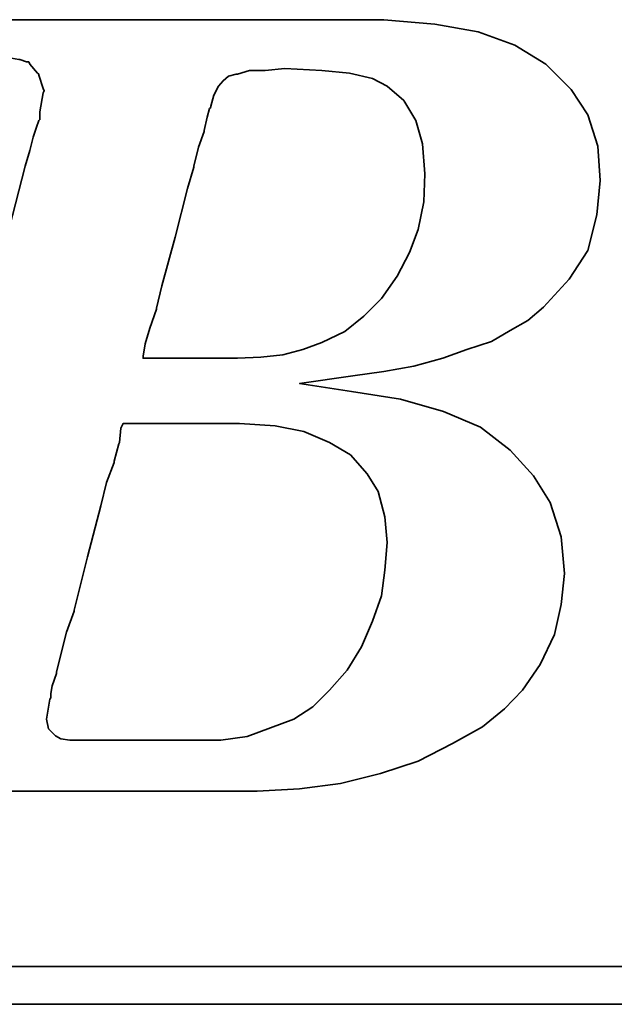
# Model space of a CAD drawing. Header units: inches. Extents: x 7 to 372, y 94 to 272.
# Tile 30 of 47: x 295.16 to 298.47, y 184.65 to 190.12. Entities that reach past the tile are written whole.
import ezdxf

# ---------------------------------------------------------------- set-up
doc = ezdxf.new("R2010")
doc.units = ezdxf.units.IN
doc.header["$LTSCALE"] = 0.25
doc.layers.add('DIM', color=4, linetype='Continuous')
doc.layers.add('layer 1', color=7, linetype='Continuous')

# ---------------------------------------------------------------- blocks, each defined once
blk = doc.blocks.new('TBI MOTION logo(完整正式版)')
at = {"layer": 'layer 1', "color": 22, "lineweight": 35}
for points, knots in [([(-64.65375, -6.86375), (-64.65375, -6.86375), (-64.84375, -7.29625), (-64.84375, -7.29625), (-64.84375, -7.29625), (-64.84375, -7.29625), (-64.86875, -7.34375), (-64.86875, -7.34375), (-64.86875, -7.34375), (-64.86875, -7.34375), (-64.86875, -7.36875), (-64.86875, -7.36875), (-64.86875, -7.36875), (-64.86875, -7.36875), (-65.15375, -7.65375), (-65.15375, -7.65375), (-65.15375, -7.65375), (-65.15375, -7.65375), (-65.17875, -7.65375), (-65.17875, -7.65375), (-65.17875, -7.65375), (-65.17875, -7.65375), (-65.20375, -7.67875), (-65.20375, -7.67875), (-65.20375, -7.67875), (-65.20375, -7.67875), (-65.58875, -7.87125), (-65.58875, -7.87125), (-65.58875, -7.87125), (-65.58875, -7.87125), (-65.63375, -7.87125), (-65.63375, -7.87125), (-65.63375, -7.87125), (-65.63375, -7.87125), (-65.65875, -7.89375), (-65.65875, -7.89375), (-65.65875, -7.89375), (-65.65875, -7.89375), (-66.09375, -7.94375), (-66.09375, -7.94375), (-66.09375, -7.94375), (-66.09375, -7.94375), (-66.11375, -7.94375), (-66.11375, -7.94375), (-66.11375, -7.94375), (-66.11375, -7.94375), (-66.16375, -7.94375), (-66.16375, -7.94375), (-66.16375, -7.94375), (-66.16375, -7.94375), (-66.30875, -7.94375), (-66.30875, -7.94375), (-66.30875, -7.94375), (-66.30875, -7.94375), (-66.69375, -7.94375), (-66.69375, -7.94375), (-66.69375, -7.94375), (-66.69375, -7.94375), (-67.07375, -7.94375), (-67.07375, -7.94375), (-67.07375, -7.94375), (-67.07375, -7.94375), (-67.12375, -7.94375), (-67.12375, -7.94375), (-67.12375, -7.94375), (-67.12375, -7.94375), (-67.12375, -7.96625), (-67.12375, -7.96625), (-67.12375, -7.96625), (-67.12375, -7.96625), (-67.14875, -7.99125), (-67.14875, -7.99125), (-67.14875, -7.99125), (-67.14875, -7.99125), (-67.24375, -8.34875), (-67.24375, -8.34875), (-67.24375, -8.34875), (-67.24375, -8.34875), (-67.31375, -8.68625), (-67.31375, -8.68625), (-67.31375, -8.68625), (-67.31375, -8.68625), (-67.26875, -8.68625), (-67.26875, -8.68625), (-67.26875, -8.68625), (-67.26875, -8.68625), (-67.07375, -8.68625), (-67.07375, -8.68625), (-67.07375, -8.68625), (-67.07375, -8.68625), (-66.54875, -8.68625), (-66.54875, -8.68625), (-66.54875, -8.68625), (-66.54875, -8.68625), (-65.82625, -8.68625), (-65.82625, -8.68625), (-65.82625, -8.68625), (-65.82625, -8.68625), (-65.01375, -8.68625), (-65.01375, -8.68625), (-65.01375, -8.68625), (-65.01375, -8.68625), (-64.05375, -8.68625), (-64.05375, -8.68625), (-64.05375, -8.68625), (-64.05375, -8.68625), (-62.08375, -8.68625), (-62.08375, -8.68625), (-62.08375, -8.68625), (-62.08375, -8.68625), (-60.06875, -8.68625), (-60.06875, -8.68625), (-60.06875, -8.68625), (-60.06875, -8.68625), (-59.10875, -8.68625), (-59.10875, -8.68625), (-59.10875, -8.68625), (-59.10875, -8.68625), (-58.29375, -8.68625), (-58.29375, -8.68625), (-58.29375, -8.68625), (-58.29375, -8.68625), (-57.57375, -8.68625), (-57.57375, -8.68625), (-57.57375, -8.68625), (-57.57375, -8.68625), (-57.04875, -8.68625), (-57.04875, -8.68625), (-57.04875, -8.68625), (-57.04875, -8.68625), (-56.85375, -8.68625), (-56.85375, -8.68625), (-56.85375, -8.68625), (-56.85375, -8.68625), (-56.70875, -8.68625), (-56.70875, -8.68625), (-56.70875, -8.68625), (-56.70875, -8.68625), (-56.61375, -8.68625), (-56.61375, -8.68625), (-56.61375, -8.68625), (-56.61375, -8.68625), (-56.56875, -8.68625), (-56.56875, -8.68625), (-56.56875, -8.68625), (-56.56875, -8.68625), (-55.65375, -8.63875), (-55.65375, -8.63875), (-55.65375, -8.63875), (-55.65375, -8.63875), (-54.76875, -8.51875), (-54.76875, -8.51875), (-54.76875, -8.51875), (-54.76875, -8.51875), (-53.90375, -8.30375), (-53.90375, -8.30375), (-53.90375, -8.30375), (-53.90375, -8.30375), (-53.08875, -8.03875), (-53.08875, -8.03875), (-53.08875, -8.03875), (-53.08875, -8.03875), (-52.34375, -7.65375), (-52.34375, -7.65375), (-52.34375, -7.65375), (-52.34375, -7.65375), (-51.69875, -7.29625), (-51.69875, -7.29625), (-51.69875, -7.29625), (-51.69875, -7.29625), (-51.21875, -6.91125), (-51.21875, -6.91125), (-51.21875, -6.91125), (-51.21875, -6.91125), (-50.83375, -6.50375), (-50.83375, -6.50375), (-50.83375, -6.50375), (-50.83375, -6.50375), (-50.44875, -5.94875), (-50.44875, -5.94875), (-50.44875, -5.94875), (-50.44875, -5.94875), (-50.13875, -5.30375), (-50.13875, -5.30375), (-50.13875, -5.30375), (-50.13875, -5.30375), (-49.99375, -4.65375), (-49.99375, -4.65375), (-49.99375, -4.65375), (-49.99375, -4.65375), (-49.92375, -3.98375), (-49.92375, -3.98375), (-49.92375, -3.98375), (-49.92375, -3.98375), (-49.99375, -3.19374), (-49.99375, -3.19374), (-49.99375, -3.19374), (-49.99375, -3.19374), (-50.23374, -2.44874), (-50.23374, -2.44874), (-50.23374, -2.44874), (-50.23374, -2.44874), (-50.59375, -1.87374), (-50.59375, -1.87374), (-50.59375, -1.87374), (-50.59375, -1.87374), (-51.09875, -1.31874), (-51.09875, -1.31874), (-51.09875, -1.31874), (-51.09875, -1.31874), (-51.74375, -0.81875), (-51.74375, -0.81875), (-51.74375, -0.81875), (-51.74375, -0.81875), (-52.53875, -0.48125), (-52.53875, -0.48125), (-52.53875, -0.48125), (-52.53875, -0.48125), (-53.47375, -0.21875), (-53.47375, -0.21875), (-53.47375, -0.21875), (-53.47375, -0.21875), (-54.52875, -0.04874), (-54.52875, -0.04874), (-54.52875, -0.04874), (-54.52875, -0.04874), (-55.65375, 0.12125), (-55.65375, 0.12125), (-55.65375, 0.12125), (-55.65375, 0.12125), (-54.50375, 0.28624), (-54.50375, 0.28624), (-54.50375, 0.28624), (-54.50375, 0.28624), (-53.83375, 0.38124), (-53.83375, 0.38124), (-53.83375, 0.38124), (-53.83375, 0.38124), (-53.18375, 0.50125), (-53.18375, 0.50125), (-53.18375, 0.50125), (-53.18375, 0.50125), (-52.55875, 0.66874), (-52.55875, 0.66874), (-52.55875, 0.66874), (-52.55875, 0.66874), (-52.03375, 0.86124), (-52.03375, 0.86124), (-52.03375, 0.86124), (-52.03375, 0.86124), (-51.50374, 1.03124), (-51.50374, 1.03124), (-51.50374, 1.03124), (-51.50374, 1.03124), (-51.09875, 1.27125), (-51.09875, 1.27125), (-51.09875, 1.27125), (-51.09875, 1.27125), (-50.71375, 1.48624), (-50.71375, 1.48624), (-50.71375, 1.48624), (-50.71375, 1.48624), (-50.37625, 1.77625), (-50.37625, 1.77625), (-50.37625, 1.77625), (-50.37625, 1.77625), (-49.82375, 2.37625), (-49.82375, 2.37625), (-49.82375, 2.37625), (-49.82375, 2.37625), (-49.41875, 2.99625), (-49.41875, 2.99625), (-49.41875, 2.99625), (-49.41875, 2.99625), (-49.22375, 3.76625), (-49.22375, 3.76625), (-49.22375, 3.76625), (-49.22375, 3.76625), (-49.15375, 4.50874), (-49.15375, 4.50874), (-49.15375, 4.50874), (-49.15375, 4.50874), (-49.20375, 5.25125), (-49.20375, 5.25125), (-49.20375, 5.25125), (-49.20375, 5.25125), (-49.41875, 5.92625), (-49.41875, 5.92625), (-49.41875, 5.92625), (-49.41875, 5.92625), (-49.77875, 6.47625), (-49.77875, 6.47625), (-49.77875, 6.47625), (-49.77875, 6.47625), (-50.33125, 7.02624), (-50.33125, 7.02624), (-50.33125, 7.02624), (-50.33125, 7.02624), (-51.00125, 7.43625), (-51.00125, 7.43625), (-51.00125, 7.43625), (-51.00125, 7.43625), (-51.79375, 7.72625), (-51.79375, 7.72625), (-51.79375, 7.72625), (-51.79375, 7.72625), (-52.72875, 7.89124), (-52.72875, 7.89124), (-52.72875, 7.89124), (-52.72875, 7.89124), (-53.83375, 7.98625), (-53.83375, 7.98625), (-53.83375, 7.98625), (-53.83375, 7.98625), (-53.92875, 7.98625), (-53.92875, 7.98625), (-53.92875, 7.98625), (-53.92875, 7.98625), (-54.26375, 7.98625), (-54.26375, 7.98625), (-54.26375, 7.98625), (-54.26375, 7.98625), (-54.74375, 7.98625), (-54.74375, 7.98625), (-54.74375, 7.98625), (-54.74375, 7.98625), (-55.36875, 7.98625), (-55.36875, 7.98625), (-55.36875, 7.98625), (-55.36875, 7.98625), (-56.13375, 7.98625), (-56.13375, 7.98625), (-56.13375, 7.98625), (-56.13375, 7.98625), (-56.94875, 7.98625), (-56.94875, 7.98625), (-56.94875, 7.98625), (-56.94875, 7.98625), (-58.77625, 7.98625), (-58.77625, 7.98625), (-58.77625, 7.98625), (-58.77625, 7.98625), (-60.59875, 7.98625), (-60.59875, 7.98625), (-60.59875, 7.98625), (-60.59875, 7.98625), (-61.41375, 7.98625), (-61.41375, 7.98625), (-61.41375, 7.98625), (-61.41375, 7.98625), (-62.17875, 7.98625), (-62.17875, 7.98625), (-62.17875, 7.98625), (-62.17875, 7.98625), (-62.80375, 7.98625), (-62.80375, 7.98625), (-62.80375, 7.98625), (-62.80375, 7.98625), (-63.30625, 7.98625), (-63.30625, 7.98625), (-63.30625, 7.98625), (-63.30625, 7.98625), (-63.57375, 7.98625), (-63.57375, 7.98625), (-63.57375, 7.98625), (-63.57375, 7.98625), (-63.57375, 7.96375), (-63.57375, 7.96375), (-63.57375, 7.96375), (-63.57375, 7.96375), (-63.59875, 7.94125), (-63.59875, 7.94125), (-63.59875, 7.94125), (-63.59875, 7.94125), (-63.69375, 7.55625), (-63.69375, 7.55625), (-63.69375, 7.55625), (-63.69375, 7.55625), (-63.76375, 7.24624), (-63.76375, 7.24624), (-63.76375, 7.24624), (-63.76375, 7.24624), (-63.23875, 7.24624), (-63.23875, 7.24624), (-63.23875, 7.24624), (-63.23875, 7.24624), (-62.75875, 7.24624), (-62.75875, 7.24624), (-62.75875, 7.24624), (-62.75875, 7.24624), (-62.61125, 7.24624), (-62.61125, 7.24624), (-62.61125, 7.24624), (-62.61125, 7.24624), (-62.56625, 7.24624), (-62.56625, 7.24624), (-62.56625, 7.24624), (-62.56625, 7.24624), (-62.22875, 7.24624), (-62.22875, 7.24624), (-62.22875, 7.24624), (-62.22875, 7.24624), (-62.20375, 7.24624), (-62.20375, 7.24624), (-62.20375, 7.24624), (-62.20375, 7.24624), (-62.17875, 7.21875), (-62.17875, 7.21875), (-62.17875, 7.21875), (-62.17875, 7.21875), (-61.96375, 7.17125), (-61.96375, 7.17125), (-61.96375, 7.17125), (-61.96375, 7.17125), (-61.72375, 7.12624), (-61.72375, 7.12624), (-61.72375, 7.12624), (-61.72375, 7.12624), (-61.70375, 7.12624), (-61.70375, 7.12624), (-61.70375, 7.12624), (-61.70375, 7.12624), (-61.55875, 7.07624), (-61.55875, 7.07624), (-61.55875, 7.07624), (-61.55875, 7.07624), (-61.50875, 7.07624), (-61.50875, 7.07624), (-61.50875, 7.07624), (-61.50875, 7.07624), (-61.48375, 7.02624), (-61.48375, 7.02624), (-61.48375, 7.02624), (-61.48375, 7.02624), (-61.31875, 6.83375), (-61.31875, 6.83375), (-61.31875, 6.83375), (-61.31875, 6.83375), (-61.29375, 6.81125), (-61.29375, 6.81125), (-61.29375, 6.81125), (-61.29375, 6.81125), (-61.29375, 6.78625), (-61.29375, 6.78625), (-61.29375, 6.78625), (-61.29375, 6.78625), (-61.19875, 6.50124), (-61.19875, 6.50124), (-61.19875, 6.50124), (-61.19875, 6.50124), (-61.17375, 6.45124), (-61.17375, 6.45124), (-61.17375, 6.45124), (-61.17375, 6.45124), (-61.19875, 6.40625), (-61.19875, 6.40625), (-61.19875, 6.40625), (-61.19875, 6.40625), (-61.26875, 5.99624), (-61.26875, 5.99624), (-61.26875, 5.99624), (-61.26875, 5.99624), (-61.26875, 5.85125), (-61.26875, 5.85125), (-61.26875, 5.85125), (-61.26875, 5.85125), (-61.26875, 5.82625), (-61.26875, 5.82625), (-61.26875, 5.82625), (-61.26875, 5.82625), (-61.29375, 5.80625), (-61.29375, 5.80625), (-61.29375, 5.80625), (-61.29375, 5.80625), (-61.34125, 5.66125), (-61.34125, 5.66125), (-61.34125, 5.66125), (-61.34125, 5.66125), (-61.41375, 5.44625), (-61.41375, 5.44625), (-61.41375, 5.44625), (-61.41375, 5.44625), (-61.48375, 5.15625), (-61.48375, 5.15625), (-61.48375, 5.15625), (-61.48375, 5.15625), (-61.58375, 4.82124), (-61.58375, 4.82124), (-61.58375, 4.82124), (-61.58375, 4.82124), (-61.79875, 4.00375), (-61.79875, 4.00375), (-61.79875, 4.00375), (-61.79875, 4.00375), (-62.05875, 2.99625), (-62.05875, 2.99625), (-62.05875, 2.99625), (-62.05875, 2.99625), (-62.34875, 1.91625), (-62.34875, 1.91625), (-62.34875, 1.91625), (-62.34875, 1.91625), (-62.97375, -0.41124), (-62.97375, -0.41124), (-62.97375, -0.41124), (-62.97375, -0.41124), (-63.59875, -2.75875), (-63.59875, -2.75875), (-63.59875, -2.75875), (-63.59875, -2.75875), (-63.88375, -3.86374), (-63.88375, -3.86374), (-63.88375, -3.86374), (-63.88375, -3.86374), (-64.14875, -4.82374), (-64.14875, -4.82374), (-64.14875, -4.82374), (-64.14875, -4.82374), (-64.36375, -5.64125), (-64.36375, -5.64125), (-64.36375, -5.64125), (-64.36375, -5.64125), (-64.43625, -5.97625), (-64.43625, -5.97625), (-64.43625, -5.97625), (-64.43625, -5.97625), (-64.50875, -6.28625), (-64.50875, -6.28625), (-64.50875, -6.28625), (-64.50875, -6.28625), (-64.50875, -6.30875), (-64.50875, -6.30875), (-64.50875, -6.30875), (-64.50875, -6.30875), (-64.57875, -6.50375), (-64.57875, -6.50375), (-64.57875, -6.50375), (-64.57875, -6.50375), (-64.62875, -6.69625), (-64.62875, -6.69625), (-64.62875, -6.69625), (-64.62875, -6.69625), (-64.62875, -6.76875), (-64.62875, -6.76875), (-64.62875, -6.76875), (-64.62875, -6.76875), (-64.62875, -6.81375), (-64.62875, -6.81375), (-64.62875, -6.81375), (-64.62875, -6.81375), (-64.62875, -6.83875), (-64.62875, -6.83875), (-64.62875, -6.83875), (-64.62875, -6.83875), (-64.65375, -6.86375), (-64.65375, -6.86375)], [0, 0, 0, 0, 0.00719424, 0.00719424, 0.00719424, 0.00719424, 0.01438849, 0.01438849, 0.01438849, 0.01438849, 0.02158273, 0.02158273, 0.02158273, 0.02158273, 0.02877698, 0.02877698, 0.02877698, 0.02877698, 0.03597122, 0.03597122, 0.03597122, 0.03597122, 0.04316547, 0.04316547, 0.04316547, 0.04316547, 0.05035971, 0.05035971, 0.05035971, 0.05035971, 0.05755396, 0.05755396, 0.05755396, 0.05755396, 0.0647482, 0.0647482, 0.0647482, 0.0647482, 0.07194245, 0.07194245, 0.07194245, 0.07194245, 0.07913669, 0.07913669, 0.07913669, 0.07913669, 0.08633094, 0.08633094, 0.08633094, 0.08633094, 0.09352518, 0.09352518, 0.09352518, 0.09352518, 0.10071942, 0.10071942, 0.10071942, 0.10071942, 0.10791367, 0.10791367, 0.10791367, 0.10791367, 0.11510791, 0.11510791, 0.11510791, 0.11510791, 0.12230216, 0.12230216, 0.12230216, 0.12230216, 0.1294964, 0.1294964, 0.1294964, 0.1294964, 0.13669065, 0.13669065, 0.13669065, 0.13669065, 0.14388489, 0.14388489, 0.14388489, 0.14388489, 0.15107914, 0.15107914, 0.15107914, 0.15107914, 0.15827338, 0.15827338, 0.15827338, 0.15827338, 0.16546763, 0.16546763, 0.16546763, 0.16546763, 0.17266187, 0.17266187, 0.17266187, 0.17266187, 0.17985612, 0.17985612, 0.17985612, 0.17985612, 0.18705036, 0.18705036, 0.18705036, 0.18705036, 0.1942446, 0.1942446, 0.1942446, 0.1942446, 0.20143885, 0.20143885, 0.20143885, 0.20143885, 0.20863309, 0.20863309, 0.20863309, 0.20863309, 0.21582734, 0.21582734, 0.21582734, 0.21582734, 0.22302158, 0.22302158, 0.22302158, 0.22302158, 0.23021583, 0.23021583, 0.23021583, 0.23021583, 0.23741007, 0.23741007, 0.23741007, 0.23741007, 0.24460432, 0.24460432, 0.24460432, 0.24460432, 0.25179856, 0.25179856, 0.25179856, 0.25179856, 0.25899281, 0.25899281, 0.25899281, 0.25899281, 0.26618705, 0.26618705, 0.26618705, 0.26618705, 0.27338129, 0.27338129, 0.27338129, 0.27338129, 0.28057554, 0.28057554, 0.28057554, 0.28057554, 0.28776978, 0.28776978, 0.28776978, 0.28776978, 0.29496403, 0.29496403, 0.29496403, 0.29496403, 0.30215827, 0.30215827, 0.30215827, 0.30215827, 0.30935252, 0.30935252, 0.30935252, 0.30935252, 0.31654676, 0.31654676, 0.31654676, 0.31654676, 0.32374101, 0.32374101, 0.32374101, 0.32374101, 0.33093525, 0.33093525, 0.33093525, 0.33093525, 0.3381295, 0.3381295, 0.3381295, 0.3381295, 0.34532374, 0.34532374, 0.34532374, 0.34532374, 0.35251799, 0.35251799, 0.35251799, 0.35251799, 0.35971223, 0.35971223, 0.35971223, 0.35971223, 0.36690647, 0.36690647, 0.36690647, 0.36690647, 0.37410072, 0.37410072, 0.37410072, 0.37410072, 0.38129496, 0.38129496, 0.38129496, 0.38129496, 0.38848921, 0.38848921, 0.38848921, 0.38848921, 0.39568345, 0.39568345, 0.39568345, 0.39568345, 0.4028777, 0.4028777, 0.4028777, 0.4028777, 0.41007194, 0.41007194, 0.41007194, 0.41007194, 0.41726619, 0.41726619, 0.41726619, 0.41726619, 0.42446043, 0.42446043, 0.42446043, 0.42446043, 0.43165468, 0.43165468, 0.43165468, 0.43165468, 0.43884892, 0.43884892, 0.43884892, 0.43884892, 0.44604317, 0.44604317, 0.44604317, 0.44604317, 0.45323741, 0.45323741, 0.45323741, 0.45323741, 0.46043165, 0.46043165, 0.46043165, 0.46043165, 0.4676259, 0.4676259, 0.4676259, 0.4676259, 0.47482014, 0.47482014, 0.47482014, 0.47482014, 0.48201439, 0.48201439, 0.48201439, 0.48201439, 0.48920863, 0.48920863, 0.48920863, 0.48920863, 0.49640288, 0.49640288, 0.49640288, 0.49640288, 0.50359712, 0.50359712, 0.50359712, 0.50359712, 0.51079137, 0.51079137, 0.51079137, 0.51079137, 0.51798561, 0.51798561, 0.51798561, 0.51798561, 0.52517986, 0.52517986, 0.52517986, 0.52517986, 0.5323741, 0.5323741, 0.5323741, 0.5323741, 0.53956835, 0.53956835, 0.53956835, 0.53956835, 0.54676259, 0.54676259, 0.54676259, 0.54676259, 0.55395683, 0.55395683, 0.55395683, 0.55395683, 0.56115108, 0.56115108, 0.56115108, 0.56115108, 0.56834532, 0.56834532, 0.56834532, 0.56834532, 0.57553957, 0.57553957, 0.57553957, 0.57553957, 0.58273381, 0.58273381, 0.58273381, 0.58273381, 0.58992806, 0.58992806, 0.58992806, 0.58992806, 0.5971223, 0.5971223, 0.5971223, 0.5971223, 0.60431655, 0.60431655, 0.60431655, 0.60431655, 0.61151079, 0.61151079, 0.61151079, 0.61151079, 0.61870504, 0.61870504, 0.61870504, 0.61870504, 0.62589928, 0.62589928, 0.62589928, 0.62589928, 0.63309353, 0.63309353, 0.63309353, 0.63309353, 0.64028777, 0.64028777, 0.64028777, 0.64028777, 0.64748201, 0.64748201, 0.64748201, 0.64748201, 0.65467626, 0.65467626, 0.65467626, 0.65467626, 0.6618705, 0.6618705, 0.6618705, 0.6618705, 0.66906475, 0.66906475, 0.66906475, 0.66906475, 0.67625899, 0.67625899, 0.67625899, 0.67625899, 0.68345324, 0.68345324, 0.68345324, 0.68345324, 0.69064748, 0.69064748, 0.69064748, 0.69064748, 0.69784173, 0.69784173, 0.69784173, 0.69784173, 0.70503597, 0.70503597, 0.70503597, 0.70503597, 0.71223022, 0.71223022, 0.71223022, 0.71223022, 0.71942446, 0.71942446, 0.71942446, 0.71942446, 0.72661871, 0.72661871, 0.72661871, 0.72661871, 0.73381295, 0.73381295, 0.73381295, 0.73381295, 0.74100719, 0.74100719, 0.74100719, 0.74100719, 0.74820144, 0.74820144, 0.74820144, 0.74820144, 0.75539568, 0.75539568, 0.75539568, 0.75539568, 0.76258993, 0.76258993, 0.76258993, 0.76258993, 0.76978417, 0.76978417, 0.76978417, 0.76978417, 0.77697842, 0.77697842, 0.77697842, 0.77697842, 0.78417266, 0.78417266, 0.78417266, 0.78417266, 0.79136691, 0.79136691, 0.79136691, 0.79136691, 0.79856115, 0.79856115, 0.79856115, 0.79856115, 0.8057554, 0.8057554, 0.8057554, 0.8057554, 0.81294964, 0.81294964, 0.81294964, 0.81294964, 0.82014388, 0.82014388, 0.82014388, 0.82014388, 0.82733813, 0.82733813, 0.82733813, 0.82733813, 0.83453237, 0.83453237, 0.83453237, 0.83453237, 0.84172662, 0.84172662, 0.84172662, 0.84172662, 0.84892086, 0.84892086, 0.84892086, 0.84892086, 0.85611511, 0.85611511, 0.85611511, 0.85611511, 0.86330935, 0.86330935, 0.86330935, 0.86330935, 0.8705036, 0.8705036, 0.8705036, 0.8705036, 0.87769784, 0.87769784, 0.87769784, 0.87769784, 0.88489209, 0.88489209, 0.88489209, 0.88489209, 0.89208633, 0.89208633, 0.89208633, 0.89208633, 0.89928058, 0.89928058, 0.89928058, 0.89928058, 0.90647482, 0.90647482, 0.90647482, 0.90647482, 0.91366906, 0.91366906, 0.91366906, 0.91366906, 0.92086331, 0.92086331, 0.92086331, 0.92086331, 0.92805755, 0.92805755, 0.92805755, 0.92805755, 0.9352518, 0.9352518, 0.9352518, 0.9352518, 0.94244604, 0.94244604, 0.94244604, 0.94244604, 0.94964029, 0.94964029, 0.94964029, 0.94964029, 0.95683453, 0.95683453, 0.95683453, 0.95683453, 0.96402878, 0.96402878, 0.96402878, 0.96402878, 0.97122302, 0.97122302, 0.97122302, 0.97122302, 0.97841727, 0.97841727, 0.97841727, 0.97841727, 0.98561151, 0.98561151, 0.98561151, 0.98561151, 0.99280576, 0.99280576, 0.99280576, 0.99280576, 1, 1, 1, 1]), ([(-57.50375, 6.35625), (-57.50375, 6.35625), (-57.57375, 6.11625), (-57.57375, 6.11625), (-57.57375, 6.11625), (-57.57375, 6.11625), (-57.57375, 6.09125), (-57.57375, 6.09125), (-57.57375, 6.09125), (-57.57375, 6.09125), (-57.59875, 6.06625), (-57.59875, 6.06625), (-57.59875, 6.06625), (-57.59875, 6.06625), (-57.64875, 5.87625), (-57.64875, 5.87625), (-57.64875, 5.87625), (-57.64875, 5.87625), (-57.71875, 5.58875), (-57.71875, 5.58875), (-57.71875, 5.58875), (-57.71875, 5.58875), (-57.71875, 5.56625), (-57.71875, 5.56625), (-57.71875, 5.56625), (-57.71875, 5.56625), (-57.83875, 5.23125), (-57.83875, 5.23125), (-57.83875, 5.23125), (-57.83875, 5.23125), (-57.93625, 4.82124), (-57.93625, 4.82124), (-57.93625, 4.82124), (-57.93625, 4.82124), (-57.93625, 4.79624), (-57.93625, 4.79624), (-57.93625, 4.79624), (-57.93625, 4.79624), (-58.07875, 4.34125), (-58.07875, 4.34125), (-58.07875, 4.34125), (-58.07875, 4.34125), (-58.34375, 3.28625), (-58.34375, 3.28625), (-58.34375, 3.28625), (-58.34375, 3.28625), (-58.62875, 2.23124), (-58.62875, 2.23124), (-58.62875, 2.23124), (-58.62875, 2.23124), (-58.74875, 1.75125), (-58.74875, 1.75125), (-58.74875, 1.75125), (-58.74875, 1.75125), (-58.74875, 1.72625), (-58.74875, 1.72625), (-58.74875, 1.72625), (-58.74875, 1.72625), (-58.89375, 1.31625), (-58.89375, 1.31625), (-58.89375, 1.31625), (-58.89375, 1.31625), (-58.98875, 0.98124), (-58.98875, 0.98124), (-58.98875, 0.98124), (-58.98875, 0.98124), (-59.03875, 0.71625), (-59.03875, 0.71625), (-59.03875, 0.71625), (-59.03875, 0.71625), (-59.03875, 0.66874), (-59.03875, 0.66874), (-59.03875, 0.66874), (-59.03875, 0.66874), (-58.91875, 0.66874), (-58.91875, 0.66874), (-58.91875, 0.66874), (-58.91875, 0.66874), (-58.53375, 0.66874), (-58.53375, 0.66874), (-58.53375, 0.66874), (-58.53375, 0.66874), (-58.10375, 0.66874), (-58.10375, 0.66874), (-58.10375, 0.66874), (-58.10375, 0.66874), (-57.66875, 0.66874), (-57.66875, 0.66874), (-57.66875, 0.66874), (-57.66875, 0.66874), (-57.33375, 0.66874), (-57.33375, 0.66874), (-57.33375, 0.66874), (-57.33375, 0.66874), (-57.09375, 0.66874), (-57.09375, 0.66874), (-57.09375, 0.66874), (-57.09375, 0.66874), (-56.99875, 0.66874), (-56.99875, 0.66874), (-56.99875, 0.66874), (-56.99875, 0.66874), (-56.49375, 0.69374), (-56.49375, 0.69374), (-56.49375, 0.69374), (-56.49375, 0.69374), (-56.01375, 0.74374), (-56.01375, 0.74374), (-56.01375, 0.74374), (-56.01375, 0.74374), (-55.58375, 0.86124), (-55.58375, 0.86124), (-55.58375, 0.86124), (-55.58375, 0.86124), (-55.17375, 1.00624), (-55.17375, 1.00624), (-55.17375, 1.00624), (-55.17375, 1.00624), (-54.67375, 1.24625), (-54.67375, 1.24625), (-54.67375, 1.24625), (-54.67375, 1.24625), (-54.26375, 1.58124), (-54.26375, 1.58124), (-54.26375, 1.58124), (-54.26375, 1.58124), (-53.87875, 1.96374), (-53.87875, 1.96374), (-53.87875, 1.96374), (-53.87875, 1.96374), (-53.54375, 2.44625), (-53.54375, 2.44625), (-53.54375, 2.44625), (-53.54375, 2.44625), (-53.27875, 2.95125), (-53.27875, 2.95125), (-53.27875, 2.95125), (-53.27875, 2.95125), (-53.08875, 3.45124), (-53.08875, 3.45124), (-53.08875, 3.45124), (-53.08875, 3.45124), (-52.96875, 4.05124), (-52.96875, 4.05124), (-52.96875, 4.05124), (-52.96875, 4.05124), (-52.94375, 4.65125), (-52.94375, 4.65125), (-52.94375, 4.65125), (-52.94375, 4.65125), (-52.99375, 5.30125), (-52.99375, 5.30125), (-52.99375, 5.30125), (-52.99375, 5.30125), (-53.13875, 5.80625), (-53.13875, 5.80625), (-53.13875, 5.80625), (-53.13875, 5.80625), (-53.39875, 6.23625), (-53.39875, 6.23625), (-53.39875, 6.23625), (-53.39875, 6.23625), (-53.75875, 6.54875), (-53.75875, 6.54875), (-53.75875, 6.54875), (-53.75875, 6.54875), (-54.07375, 6.71625), (-54.07375, 6.71625), (-54.07375, 6.71625), (-54.07375, 6.71625), (-54.57375, 6.83375), (-54.57375, 6.83375), (-54.57375, 6.83375), (-54.57375, 6.83375), (-55.17375, 6.88625), (-55.17375, 6.88625), (-55.17375, 6.88625), (-55.17375, 6.88625), (-55.96875, 6.93125), (-55.96875, 6.93125), (-55.96875, 6.93125), (-55.96875, 6.93125), (-56.39875, 6.88625), (-56.39875, 6.88625), (-56.39875, 6.88625), (-56.39875, 6.88625), (-56.42125, 6.88625), (-56.42125, 6.88625), (-56.42125, 6.88625), (-56.42125, 6.88625), (-56.73375, 6.88625), (-56.73375, 6.88625), (-56.73375, 6.88625), (-56.73375, 6.88625), (-56.99875, 6.81125), (-56.99875, 6.81125), (-56.99875, 6.81125), (-56.99875, 6.81125), (-57.02375, 6.81125), (-57.02375, 6.81125), (-57.02375, 6.81125), (-57.02375, 6.81125), (-57.18875, 6.76625), (-57.18875, 6.76625), (-57.18875, 6.76625), (-57.18875, 6.76625), (-57.30875, 6.66625), (-57.30875, 6.66625), (-57.30875, 6.66625), (-57.30875, 6.66625), (-57.40875, 6.54875), (-57.40875, 6.54875), (-57.40875, 6.54875), (-57.40875, 6.54875), (-57.50375, 6.35625), (-57.50375, 6.35625)], [0, 0, 0, 0, 0.01851852, 0.01851852, 0.01851852, 0.01851852, 0.03703704, 0.03703704, 0.03703704, 0.03703704, 0.05555556, 0.05555556, 0.05555556, 0.05555556, 0.07407407, 0.07407407, 0.07407407, 0.07407407, 0.09259259, 0.09259259, 0.09259259, 0.09259259, 0.11111111, 0.11111111, 0.11111111, 0.11111111, 0.12962963, 0.12962963, 0.12962963, 0.12962963, 0.14814815, 0.14814815, 0.14814815, 0.14814815, 0.16666667, 0.16666667, 0.16666667, 0.16666667, 0.18518519, 0.18518519, 0.18518519, 0.18518519, 0.2037037, 0.2037037, 0.2037037, 0.2037037, 0.22222222, 0.22222222, 0.22222222, 0.22222222, 0.24074074, 0.24074074, 0.24074074, 0.24074074, 0.25925926, 0.25925926, 0.25925926, 0.25925926, 0.27777778, 0.27777778, 0.27777778, 0.27777778, 0.2962963, 0.2962963, 0.2962963, 0.2962963, 0.31481481, 0.31481481, 0.31481481, 0.31481481, 0.33333333, 0.33333333, 0.33333333, 0.33333333, 0.35185185, 0.35185185, 0.35185185, 0.35185185, 0.37037037, 0.37037037, 0.37037037, 0.37037037, 0.38888889, 0.38888889, 0.38888889, 0.38888889, 0.40740741, 0.40740741, 0.40740741, 0.40740741, 0.42592593, 0.42592593, 0.42592593, 0.42592593, 0.44444444, 0.44444444, 0.44444444, 0.44444444, 0.46296296, 0.46296296, 0.46296296, 0.46296296, 0.48148148, 0.48148148, 0.48148148, 0.48148148, 0.5, 0.5, 0.5, 0.5, 0.51851852, 0.51851852, 0.51851852, 0.51851852, 0.53703704, 0.53703704, 0.53703704, 0.53703704, 0.55555556, 0.55555556, 0.55555556, 0.55555556, 0.57407407, 0.57407407, 0.57407407, 0.57407407, 0.59259259, 0.59259259, 0.59259259, 0.59259259, 0.61111111, 0.61111111, 0.61111111, 0.61111111, 0.62962963, 0.62962963, 0.62962963, 0.62962963, 0.64814815, 0.64814815, 0.64814815, 0.64814815, 0.66666667, 0.66666667, 0.66666667, 0.66666667, 0.68518519, 0.68518519, 0.68518519, 0.68518519, 0.7037037, 0.7037037, 0.7037037, 0.7037037, 0.72222222, 0.72222222, 0.72222222, 0.72222222, 0.74074074, 0.74074074, 0.74074074, 0.74074074, 0.75925926, 0.75925926, 0.75925926, 0.75925926, 0.77777778, 0.77777778, 0.77777778, 0.77777778, 0.7962963, 0.7962963, 0.7962963, 0.7962963, 0.81481481, 0.81481481, 0.81481481, 0.81481481, 0.83333333, 0.83333333, 0.83333333, 0.83333333, 0.85185185, 0.85185185, 0.85185185, 0.85185185, 0.87037037, 0.87037037, 0.87037037, 0.87037037, 0.88888889, 0.88888889, 0.88888889, 0.88888889, 0.90740741, 0.90740741, 0.90740741, 0.90740741, 0.92592593, 0.92592593, 0.92592593, 0.92592593, 0.94444444, 0.94444444, 0.94444444, 0.94444444, 0.96296296, 0.96296296, 0.96296296, 0.96296296, 0.98148148, 0.98148148, 0.98148148, 0.98148148, 1, 1, 1, 1]), ([(-61.03125, -6.57375), (-61.03125, -6.57375), (-61.03125, -6.67125), (-61.03125, -6.67125), (-61.03125, -6.67125), (-61.03125, -6.67125), (-61.05375, -6.69625), (-61.05375, -6.69625), (-61.05375, -6.69625), (-61.05375, -6.69625), (-61.12375, -7.12875), (-61.12375, -7.12875), (-61.12375, -7.12875), (-61.12375, -7.12875), (-61.07875, -7.34375), (-61.07875, -7.34375), (-61.07875, -7.34375), (-61.07875, -7.34375), (-60.93375, -7.48875), (-60.93375, -7.48875), (-60.93375, -7.48875), (-60.93375, -7.48875), (-60.81375, -7.55625), (-60.81375, -7.55625), (-60.81375, -7.55625), (-60.81375, -7.55625), (-60.62375, -7.58375), (-60.62375, -7.58375), (-60.62375, -7.58375), (-60.62375, -7.58375), (-60.30875, -7.58375), (-60.30875, -7.58375), (-60.30875, -7.58375), (-60.30875, -7.58375), (-59.97375, -7.58375), (-59.97375, -7.58375), (-59.97375, -7.58375), (-59.97375, -7.58375), (-59.87875, -7.58375), (-59.87875, -7.58375), (-59.87875, -7.58375), (-59.87875, -7.58375), (-59.63625, -7.58375), (-59.63625, -7.58375), (-59.63625, -7.58375), (-59.63625, -7.58375), (-58.96875, -7.58375), (-58.96875, -7.58375), (-58.96875, -7.58375), (-58.96875, -7.58375), (-58.29375, -7.58375), (-58.29375, -7.58375), (-58.29375, -7.58375), (-58.29375, -7.58375), (-58.05375, -7.58375), (-58.05375, -7.58375), (-58.05375, -7.58375), (-58.05375, -7.58375), (-57.98375, -7.58375), (-57.98375, -7.58375), (-57.98375, -7.58375), (-57.98375, -7.58375), (-57.35875, -7.58375), (-57.35875, -7.58375), (-57.35875, -7.58375), (-57.35875, -7.58375), (-56.78375, -7.50875), (-56.78375, -7.50875), (-56.78375, -7.50875), (-56.78375, -7.50875), (-56.27875, -7.31875), (-56.27875, -7.31875), (-56.27875, -7.31875), (-56.27875, -7.31875), (-55.77375, -7.12875), (-55.77375, -7.12875), (-55.77375, -7.12875), (-55.77375, -7.12875), (-55.36875, -6.86375), (-55.36875, -6.86375), (-55.36875, -6.86375), (-55.36875, -6.86375), (-55.00875, -6.50375), (-55.00875, -6.50375), (-55.00875, -6.50375), (-55.00875, -6.50375), (-54.62375, -6.06875), (-54.62375, -6.06875), (-54.62375, -6.06875), (-54.62375, -6.06875), (-54.31375, -5.56875), (-54.31375, -5.56875), (-54.31375, -5.56875), (-54.31375, -5.56875), (-54.07375, -5.01625), (-54.07375, -5.01625), (-54.07375, -5.01625), (-54.07375, -5.01625), (-53.87875, -4.46374), (-53.87875, -4.46374), (-53.87875, -4.46374), (-53.87875, -4.46374), (-53.80875, -3.91375), (-53.80875, -3.91375), (-53.80875, -3.91375), (-53.80875, -3.91375), (-53.75875, -3.31375), (-53.75875, -3.31375), (-53.75875, -3.31375), (-53.75875, -3.31375), (-53.80875, -2.75875), (-53.80875, -2.75875), (-53.80875, -2.75875), (-53.80875, -2.75875), (-53.95375, -2.20875), (-53.95375, -2.20875), (-53.95375, -2.20875), (-53.95375, -2.20875), (-54.19375, -1.82625), (-54.19375, -1.82625), (-54.19375, -1.82625), (-54.19375, -1.82625), (-54.55375, -1.41875), (-54.55375, -1.41875), (-54.55375, -1.41875), (-54.55375, -1.41875), (-55.00875, -1.15125), (-55.00875, -1.15125), (-55.00875, -1.15125), (-55.00875, -1.15125), (-55.56125, -0.91375), (-55.56125, -0.91375), (-55.56125, -0.91375), (-55.56125, -0.91375), (-56.18125, -0.79375), (-56.18125, -0.79375), (-56.18125, -0.79375), (-56.18125, -0.79375), (-56.94875, -0.74374), (-56.94875, -0.74374), (-56.94875, -0.74374), (-56.94875, -0.74374), (-56.99875, -0.74374), (-56.99875, -0.74374), (-56.99875, -0.74374), (-56.99875, -0.74374), (-57.09375, -0.74374), (-57.09375, -0.74374), (-57.09375, -0.74374), (-57.09375, -0.74374), (-57.38375, -0.74374), (-57.38375, -0.74374), (-57.38375, -0.74374), (-57.38375, -0.74374), (-57.76875, -0.74374), (-57.76875, -0.74374), (-57.76875, -0.74374), (-57.76875, -0.74374), (-58.24625, -0.74374), (-58.24625, -0.74374), (-58.24625, -0.74374), (-58.24625, -0.74374), (-58.72875, -0.74374), (-58.72875, -0.74374), (-58.72875, -0.74374), (-58.72875, -0.74374), (-59.20875, -0.74374), (-59.20875, -0.74374), (-59.20875, -0.74374), (-59.20875, -0.74374), (-59.46875, -0.74374), (-59.46875, -0.74374), (-59.46875, -0.74374), (-59.46875, -0.74374), (-59.51625, -0.83875), (-59.51625, -0.83875), (-59.51625, -0.83875), (-59.51625, -0.83875), (-59.54375, -1.15125), (-59.54375, -1.15125), (-59.54375, -1.15125), (-59.54375, -1.15125), (-59.56375, -1.17874), (-59.56375, -1.17874), (-59.56375, -1.17874), (-59.56375, -1.17874), (-59.66375, -1.55875), (-59.66375, -1.55875), (-59.66375, -1.55875), (-59.66375, -1.55875), (-59.66375, -1.58375), (-59.66375, -1.58375), (-59.66375, -1.58375), (-59.66375, -1.58375), (-59.82875, -2.01874), (-59.82875, -2.01874), (-59.82875, -2.01874), (-59.82875, -2.01874), (-59.94875, -2.52125), (-59.94875, -2.52125), (-59.94875, -2.52125), (-59.94875, -2.52125), (-60.23875, -3.62375), (-60.23875, -3.62375), (-60.23875, -3.62375), (-60.23875, -3.62375), (-60.52375, -4.77624), (-60.52375, -4.77624), (-60.52375, -4.77624), (-60.52375, -4.77624), (-60.52375, -4.79874), (-60.52375, -4.79874), (-60.52375, -4.79874), (-60.52375, -4.79874), (-60.69125, -5.25375), (-60.69125, -5.25375), (-60.69125, -5.25375), (-60.69125, -5.25375), (-60.81375, -5.73625), (-60.81375, -5.73625), (-60.81375, -5.73625), (-60.81375, -5.73625), (-60.90875, -6.11875), (-60.90875, -6.11875), (-60.90875, -6.11875), (-60.90875, -6.11875), (-60.90875, -6.14375), (-60.90875, -6.14375), (-60.90875, -6.14375), (-60.90875, -6.14375), (-61.00375, -6.40875), (-61.00375, -6.40875), (-61.00375, -6.40875), (-61.00375, -6.40875), (-61.03125, -6.57375), (-61.03125, -6.57375)], [0, 0, 0, 0, 0.01694915, 0.01694915, 0.01694915, 0.01694915, 0.03389831, 0.03389831, 0.03389831, 0.03389831, 0.05084746, 0.05084746, 0.05084746, 0.05084746, 0.06779661, 0.06779661, 0.06779661, 0.06779661, 0.08474576, 0.08474576, 0.08474576, 0.08474576, 0.10169492, 0.10169492, 0.10169492, 0.10169492, 0.11864407, 0.11864407, 0.11864407, 0.11864407, 0.13559322, 0.13559322, 0.13559322, 0.13559322, 0.15254237, 0.15254237, 0.15254237, 0.15254237, 0.16949153, 0.16949153, 0.16949153, 0.16949153, 0.18644068, 0.18644068, 0.18644068, 0.18644068, 0.20338983, 0.20338983, 0.20338983, 0.20338983, 0.22033898, 0.22033898, 0.22033898, 0.22033898, 0.23728814, 0.23728814, 0.23728814, 0.23728814, 0.25423729, 0.25423729, 0.25423729, 0.25423729, 0.27118644, 0.27118644, 0.27118644, 0.27118644, 0.28813559, 0.28813559, 0.28813559, 0.28813559, 0.30508475, 0.30508475, 0.30508475, 0.30508475, 0.3220339, 0.3220339, 0.3220339, 0.3220339, 0.33898305, 0.33898305, 0.33898305, 0.33898305, 0.3559322, 0.3559322, 0.3559322, 0.3559322, 0.37288136, 0.37288136, 0.37288136, 0.37288136, 0.38983051, 0.38983051, 0.38983051, 0.38983051, 0.40677966, 0.40677966, 0.40677966, 0.40677966, 0.42372881, 0.42372881, 0.42372881, 0.42372881, 0.44067797, 0.44067797, 0.44067797, 0.44067797, 0.45762712, 0.45762712, 0.45762712, 0.45762712, 0.47457627, 0.47457627, 0.47457627, 0.47457627, 0.49152542, 0.49152542, 0.49152542, 0.49152542, 0.50847458, 0.50847458, 0.50847458, 0.50847458, 0.52542373, 0.52542373, 0.52542373, 0.52542373, 0.54237288, 0.54237288, 0.54237288, 0.54237288, 0.55932203, 0.55932203, 0.55932203, 0.55932203, 0.57627119, 0.57627119, 0.57627119, 0.57627119, 0.59322034, 0.59322034, 0.59322034, 0.59322034, 0.61016949, 0.61016949, 0.61016949, 0.61016949, 0.62711864, 0.62711864, 0.62711864, 0.62711864, 0.6440678, 0.6440678, 0.6440678, 0.6440678, 0.66101695, 0.66101695, 0.66101695, 0.66101695, 0.6779661, 0.6779661, 0.6779661, 0.6779661, 0.69491525, 0.69491525, 0.69491525, 0.69491525, 0.71186441, 0.71186441, 0.71186441, 0.71186441, 0.72881356, 0.72881356, 0.72881356, 0.72881356, 0.74576271, 0.74576271, 0.74576271, 0.74576271, 0.76271186, 0.76271186, 0.76271186, 0.76271186, 0.77966102, 0.77966102, 0.77966102, 0.77966102, 0.79661017, 0.79661017, 0.79661017, 0.79661017, 0.81355932, 0.81355932, 0.81355932, 0.81355932, 0.83050847, 0.83050847, 0.83050847, 0.83050847, 0.84745763, 0.84745763, 0.84745763, 0.84745763, 0.86440678, 0.86440678, 0.86440678, 0.86440678, 0.88135593, 0.88135593, 0.88135593, 0.88135593, 0.89830508, 0.89830508, 0.89830508, 0.89830508, 0.91525424, 0.91525424, 0.91525424, 0.91525424, 0.93220339, 0.93220339, 0.93220339, 0.93220339, 0.94915254, 0.94915254, 0.94915254, 0.94915254, 0.96610169, 0.96610169, 0.96610169, 0.96610169, 0.98305085, 0.98305085, 0.98305085, 0.98305085, 1, 1, 1, 1]), ([(75.90875, -9.47875), (75.90875, -9.47875), (75.90875, -12.28625), (75.90875, -12.28625), (75.90875, -12.28625), (75.90875, -12.28625), (75.90875, -12.47875), (75.90875, -12.47875), (75.90875, -12.47875), (75.90875, -12.47875), (75.71625, -12.47875), (75.71625, -12.47875), (75.71625, -12.47875), (75.71625, -12.47875), (-88.32875, -12.47875), (-88.32875, -12.47875), (-88.32875, -12.47875), (-88.32875, -12.47875), (-88.32875, -13.29375), (-88.32875, -13.29375), (-88.32875, -13.29375), (-88.32875, -13.29375), (82.89125, -13.29375), (82.89125, -13.29375), (82.89125, -13.29375), (82.89125, -13.29375), (75.90875, -9.47875), (75.90875, -9.47875)], [0, 0, 0, 0, 0.14285714, 0.14285714, 0.14285714, 0.14285714, 0.28571429, 0.28571429, 0.28571429, 0.28571429, 0.42857143, 0.42857143, 0.42857143, 0.42857143, 0.57142857, 0.57142857, 0.57142857, 0.57142857, 0.71428571, 0.71428571, 0.71428571, 0.71428571, 0.85714286, 0.85714286, 0.85714286, 0.85714286, 1, 1, 1, 1])]:
    blk.add_open_spline(points, degree=3, knots=knots, dxfattribs=at)

msp = doc.modelspace()

# ---------------------------------------------------------------- block references
at = {"layer": 'DIM', "xscale": 0.2570400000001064, "yscale": 0.2570399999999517, "zscale": 0.25704}
msp.add_blockref('TBI MOTION logo(完整正式版)', (311.0257, 188.0635), dxfattribs=at)

doc.saveas('drawing.dxf')
